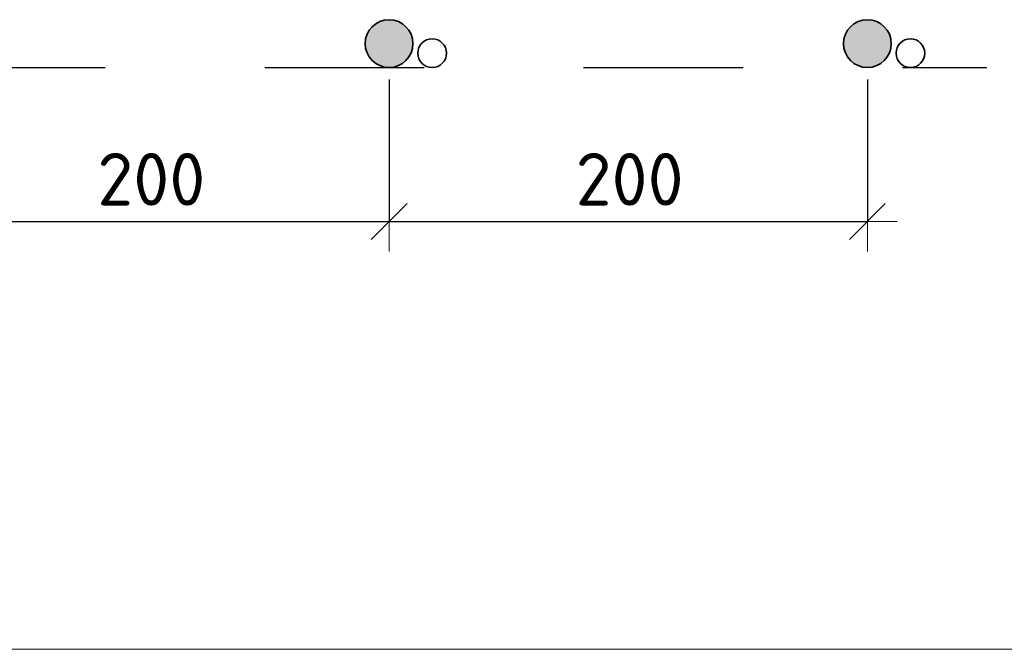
# Model space of a CAD drawing. Header units: metres. Extents: x -38 to 107, y -15 to 21.
# Tile 146 of 167: x 76.51 to 77.128, y 7.672 to 8.067. Entities that reach past the tile are written whole.
import ezdxf

# ---------------------------------------------------------------- set-up
doc = ezdxf.new("R2010")
doc.units = ezdxf.units.M
doc.header["$PDMODE"] = 65
doc.linetypes.add('______2', pattern=[0.0405, 0.03, -0.0105])
doc.layers.add('XR$3$_3898', color=7, linetype='Continuous')
doc.layers.add('XR$5$_3898', color=7, linetype='Continuous')
for name, color, linetype, lineweight in [('XR$3$Размерная линия_ общее', 7, 'Continuous', 13), ('XR$4$Текст_ примечание', 7, 'Continuous', 13), ('XR$5$Размерная линия_ общее', 7, 'Continuous', 13)]:
    doc.layers.add(name, color=color, linetype=linetype, lineweight=lineweight)
doc.styles.add('ISOCPEUR', font='txt')
doc.dimstyles.new('DIMSTYLE_8', dxfattribs={"dimtxt": 0.033, "dimasz": 0.0375, "dimexe": 0, "dimexo": 0, "dimgap": 0.0165, "dimtad": 2, "dimdec": 0, "dimlfac": 1000, "dimrnd": 1, "dimzin": 12, "dimdsep": 46, "dimtxsty": 'ISOCPEUR', "dimblk1": 'ALL_ML_STRICH', "dimblk2": 'ALL_ML_STRICH', "dimsah": 1, "dimcen": 0, "dimclrd": 7, "dimclre": 256, "dimclrt": 7, "dimadec": 0, "dimazin": 0, "dimtfac": 1, "dimtdec": 0, "dimtix": 1, "dimtmove": 2, "dimatfit": 3, "dimfxl": 0, "dimtzin": 0, "dimlwd": 0, "dimlwe": -3, "dimarcsym": 0})

# ---------------------------------------------------------------- blocks, each defined once
blk = doc.blocks.new('ALL_ML_STRICH')
at = {"color": 0, "linetype": 'ByBlock', "lineweight": -2}
for p, q in [((0, -0.5), (0, 0.5)), ((-0.3, -0.3), (0.3, 0.3)), ((-1, 0), (0.5, 0))]:
    blk.add_line(p, q, dxfattribs=at)
blk = doc.blocks.new('*D66')
at = {"layer": 'DEFPOINTS', "color": 7, "linetype": 'Continuous', "lineweight": 13, "transparency": 33554687}
for p in [(76.44196, 8.05168), (76.74196, 8.05168), (76.44196, 7.94007)]:
    blk.add_point(p, dxfattribs=at)
at = {"layer": 'XR$3$Размерная линия_ общее', "color": 253, "linetype": 'Continuous', "lineweight": -2, "true_color": 0xa0a0a0, "transparency": 33554687}
for p, q in [((76.44196, 8.02918), (76.44196, 7.94007)), ((76.74196, 8.02918), (76.74196, 7.94007))]:
    blk.add_line(p, q, dxfattribs=at)
at = {"layer": 'XR$3$Размерная линия_ общее', "color": 7, "linetype": 'Continuous', "lineweight": -2, "transparency": 33554687}
blk.add_line((76.44196, 7.94007), (76.74196, 7.94007), dxfattribs=at)
at = {"layer": 'XR$3$Размерная линия_ общее', "color": 7, "linetype": 'Continuous', "lineweight": 13, "transparency": 33554687, "xscale": 0.0375, "yscale": 0.0375, "zscale": 0.0375, "rotation": 180}
blk.add_blockref('ALL_ML_STRICH', (76.44196, 7.94007), dxfattribs=at)
at = {"layer": 'XR$3$Размерная линия_ общее', "color": 7, "linetype": 'Continuous', "lineweight": 13, "transparency": 33554687, "xscale": 0.0375, "yscale": 0.0375, "zscale": 0.0375}
blk.add_blockref('ALL_ML_STRICH', (76.74196, 7.94007), dxfattribs=at)
at = {"layer": 'XR$3$Размерная линия_ общее', "color": 7, "linetype": 'Continuous', "lineweight": 13, "transparency": 33554687, "insert": (76.55896, 7.98307), "char_height": 0.033, "width": 0.00165, "attachment_point": 1, "line_spacing_factor": 0.60241, "style": 'ISOCPEUR'}
blk.add_mtext('200', dxfattribs=at)
blk = doc.blocks.new('*D67')
at = {"layer": 'DEFPOINTS', "color": 7, "linetype": 'Continuous', "lineweight": 13, "transparency": 33554687}
for p in [(76.74196, 8.05168), (77.04196, 8.05168), (76.74196, 7.94007)]:
    blk.add_point(p, dxfattribs=at)
at = {"layer": 'XR$3$Размерная линия_ общее', "color": 253, "linetype": 'Continuous', "lineweight": -2, "true_color": 0xa0a0a0, "transparency": 33554687}
for p, q in [((76.74196, 8.02918), (76.74196, 7.94007)), ((77.04196, 8.02918), (77.04196, 7.94007))]:
    blk.add_line(p, q, dxfattribs=at)
at = {"layer": 'XR$3$Размерная линия_ общее', "color": 7, "linetype": 'Continuous', "lineweight": -2, "transparency": 33554687}
blk.add_line((76.74196, 7.94007), (77.04196, 7.94007), dxfattribs=at)
at = {"layer": 'XR$3$Размерная линия_ общее', "color": 7, "linetype": 'Continuous', "lineweight": 13, "transparency": 33554687, "xscale": 0.0375, "yscale": 0.0375, "zscale": 0.0375, "rotation": 180}
blk.add_blockref('ALL_ML_STRICH', (76.74196, 7.94007), dxfattribs=at)
at = {"layer": 'XR$3$Размерная линия_ общее', "color": 7, "linetype": 'Continuous', "lineweight": 13, "transparency": 33554687, "xscale": 0.0375, "yscale": 0.0375, "zscale": 0.0375}
blk.add_blockref('ALL_ML_STRICH', (77.04196, 7.94007), dxfattribs=at)
at = {"layer": 'XR$3$Размерная линия_ общее', "color": 7, "linetype": 'Continuous', "lineweight": 13, "transparency": 33554687, "insert": (76.85896, 7.98307), "char_height": 0.033, "width": 0.00165, "attachment_point": 1, "line_spacing_factor": 0.60241, "style": 'ISOCPEUR'}
blk.add_mtext('200', dxfattribs=at)
blk = doc.blocks.new('*D705')
at = {"layer": 'DEFPOINTS', "color": 7, "linetype": 'Continuous', "lineweight": 13, "transparency": 33554687}
for p in [(76.44196, 8.05168), (76.74196, 8.05168), (76.44196, 7.94007)]:
    blk.add_point(p, dxfattribs=at)
at = {"layer": 'XR$5$Размерная линия_ общее', "color": 253, "linetype": 'Continuous', "lineweight": -2, "true_color": 0xa0a0a0, "transparency": 33554687}
for p, q in [((76.44196, 8.02918), (76.44196, 7.94007)), ((76.74196, 8.02918), (76.74196, 7.94007))]:
    blk.add_line(p, q, dxfattribs=at)
at = {"layer": 'XR$5$Размерная линия_ общее', "color": 7, "linetype": 'Continuous', "lineweight": -2, "transparency": 33554687}
blk.add_line((76.44196, 7.94007), (76.74196, 7.94007), dxfattribs=at)
at = {"layer": 'XR$5$Размерная линия_ общее', "color": 7, "linetype": 'Continuous', "lineweight": 13, "transparency": 33554687, "xscale": 0.0375, "yscale": 0.0375, "zscale": 0.0375, "rotation": 180}
blk.add_blockref('ALL_ML_STRICH', (76.44196, 7.94007), dxfattribs=at)
at = {"layer": 'XR$5$Размерная линия_ общее', "color": 7, "linetype": 'Continuous', "lineweight": 13, "transparency": 33554687, "xscale": 0.0375, "yscale": 0.0375, "zscale": 0.0375}
blk.add_blockref('ALL_ML_STRICH', (76.74196, 7.94007), dxfattribs=at)
at = {"layer": 'XR$5$Размерная линия_ общее', "color": 7, "linetype": 'Continuous', "lineweight": 13, "transparency": 33554687, "insert": (76.55896, 7.98307), "char_height": 0.033, "width": 0.00165, "attachment_point": 1, "line_spacing_factor": 0.60241, "style": 'ISOCPEUR'}
blk.add_mtext('200', dxfattribs=at)
blk = doc.blocks.new('*D706')
at = {"layer": 'DEFPOINTS', "color": 7, "linetype": 'Continuous', "lineweight": 13, "transparency": 33554687}
for p in [(76.74196, 8.05168), (77.04196, 8.05168), (76.74196, 7.94007)]:
    blk.add_point(p, dxfattribs=at)
at = {"layer": 'XR$5$Размерная линия_ общее', "color": 253, "linetype": 'Continuous', "lineweight": -2, "true_color": 0xa0a0a0, "transparency": 33554687}
for p, q in [((76.74196, 8.02918), (76.74196, 7.94007)), ((77.04196, 8.02918), (77.04196, 7.94007))]:
    blk.add_line(p, q, dxfattribs=at)
at = {"layer": 'XR$5$Размерная линия_ общее', "color": 7, "linetype": 'Continuous', "lineweight": -2, "transparency": 33554687}
blk.add_line((76.74196, 7.94007), (77.04196, 7.94007), dxfattribs=at)
at = {"layer": 'XR$5$Размерная линия_ общее', "color": 7, "linetype": 'Continuous', "lineweight": 13, "transparency": 33554687, "xscale": 0.0375, "yscale": 0.0375, "zscale": 0.0375, "rotation": 180}
blk.add_blockref('ALL_ML_STRICH', (76.74196, 7.94007), dxfattribs=at)
at = {"layer": 'XR$5$Размерная линия_ общее', "color": 7, "linetype": 'Continuous', "lineweight": 13, "transparency": 33554687, "xscale": 0.0375, "yscale": 0.0375, "zscale": 0.0375}
blk.add_blockref('ALL_ML_STRICH', (77.04196, 7.94007), dxfattribs=at)
at = {"layer": 'XR$5$Размерная линия_ общее', "color": 7, "linetype": 'Continuous', "lineweight": 13, "transparency": 33554687, "insert": (76.85896, 7.98307), "char_height": 0.033, "width": 0.00165, "attachment_point": 1, "line_spacing_factor": 0.60241, "style": 'ISOCPEUR'}
blk.add_mtext('200', dxfattribs=at)

msp = doc.modelspace()

# ---------------------------------------------------------------- hatches: boundary and pattern name
at = {"linetype": 'Continuous', "lineweight": 25, "true_color": 0xa2a2a2, "transparency": 33554687}
for points in [[(76.75386, 8.06081), (76.75257, 8.06228), (76.7511, 8.06358), (76.74946, 8.06467), (76.7477, 8.06553), (76.74585, 8.06617), (76.74392, 8.06655), (76.74196, 8.06668), (76.74001, 8.06655), (76.73808, 8.06617), (76.73622, 8.06553), (76.73446, 8.06467), (76.73283, 8.06358), (76.73136, 8.06228), (76.73006, 8.06081), (76.72897, 8.05918), (76.72811, 8.05742), (76.72748, 8.05556), (76.72709, 8.05363), (76.72696, 8.05168), (76.72709, 8.04972), (76.72748, 8.04779), (76.72811, 8.04594), (76.72897, 8.04418), (76.73006, 8.04255), (76.73136, 8.04107), (76.73283, 8.03978), (76.73446, 8.03869), (76.73622, 8.03782), (76.73808, 8.03719), (76.74001, 8.0368), (76.74196, 8.03668), (76.74392, 8.0368), (76.74585, 8.03719), (76.7477, 8.03782), (76.74946, 8.03869), (76.7511, 8.03978), (76.75257, 8.04107), (76.75386, 8.04255), (76.75495, 8.04418), (76.75582, 8.04594), (76.75645, 8.04779), (76.75684, 8.04972), (76.75696, 8.05168), (76.75684, 8.05363), (76.75645, 8.05556), (76.75582, 8.05742), (76.75495, 8.05918)], [(76.75386, 8.06081), (76.75257, 8.06228), (76.7511, 8.06358), (76.74946, 8.06467), (76.7477, 8.06553), (76.74585, 8.06617), (76.74392, 8.06655), (76.74196, 8.06668), (76.74001, 8.06655), (76.73808, 8.06617), (76.73622, 8.06553), (76.73446, 8.06467), (76.73283, 8.06358), (76.73136, 8.06228), (76.73006, 8.06081), (76.72897, 8.05918), (76.72811, 8.05742), (76.72748, 8.05556), (76.72709, 8.05363), (76.72696, 8.05168), (76.72709, 8.04972), (76.72748, 8.04779), (76.72811, 8.04594), (76.72897, 8.04418), (76.73006, 8.04255), (76.73136, 8.04107), (76.73283, 8.03978), (76.73446, 8.03869), (76.73622, 8.03782), (76.73808, 8.03719), (76.74001, 8.0368), (76.74196, 8.03668), (76.74392, 8.0368), (76.74585, 8.03719), (76.7477, 8.03782), (76.74946, 8.03869), (76.7511, 8.03978), (76.75257, 8.04107), (76.75386, 8.04255), (76.75495, 8.04418), (76.75582, 8.04594), (76.75645, 8.04779), (76.75684, 8.04972), (76.75696, 8.05168), (76.75684, 8.05363), (76.75645, 8.05556), (76.75582, 8.05742), (76.75495, 8.05918)], [(77.05386, 8.06081), (77.05257, 8.06228), (77.0511, 8.06358), (77.04946, 8.06467), (77.0477, 8.06553), (77.04585, 8.06617), (77.04392, 8.06655), (77.04196, 8.06668), (77.04001, 8.06655), (77.03808, 8.06617), (77.03622, 8.06553), (77.03446, 8.06467), (77.03283, 8.06358), (77.03136, 8.06228), (77.03006, 8.06081), (77.02897, 8.05918), (77.02811, 8.05742), (77.02748, 8.05556), (77.02709, 8.05363), (77.02696, 8.05168), (77.02709, 8.04972), (77.02748, 8.04779), (77.02811, 8.04594), (77.02897, 8.04418), (77.03006, 8.04255), (77.03136, 8.04107), (77.03283, 8.03978), (77.03446, 8.03869), (77.03622, 8.03782), (77.03808, 8.03719), (77.04001, 8.0368), (77.04196, 8.03668), (77.04392, 8.0368), (77.04585, 8.03719), (77.0477, 8.03782), (77.04946, 8.03869), (77.0511, 8.03978), (77.05257, 8.04107), (77.05386, 8.04255), (77.05495, 8.04418), (77.05582, 8.04594), (77.05645, 8.04779), (77.05684, 8.04972), (77.05696, 8.05168), (77.05684, 8.05363), (77.05645, 8.05556), (77.05582, 8.05742), (77.05495, 8.05918)], [(77.05386, 8.06081), (77.05257, 8.06228), (77.0511, 8.06358), (77.04946, 8.06467), (77.0477, 8.06553), (77.04585, 8.06617), (77.04392, 8.06655), (77.04196, 8.06668), (77.04001, 8.06655), (77.03808, 8.06617), (77.03622, 8.06553), (77.03446, 8.06467), (77.03283, 8.06358), (77.03136, 8.06228), (77.03006, 8.06081), (77.02897, 8.05918), (77.02811, 8.05742), (77.02748, 8.05556), (77.02709, 8.05363), (77.02696, 8.05168), (77.02709, 8.04972), (77.02748, 8.04779), (77.02811, 8.04594), (77.02897, 8.04418), (77.03006, 8.04255), (77.03136, 8.04107), (77.03283, 8.03978), (77.03446, 8.03869), (77.03622, 8.03782), (77.03808, 8.03719), (77.04001, 8.0368), (77.04196, 8.03668), (77.04392, 8.0368), (77.04585, 8.03719), (77.0477, 8.03782), (77.04946, 8.03869), (77.0511, 8.03978), (77.05257, 8.04107), (77.05386, 8.04255), (77.05495, 8.04418), (77.05582, 8.04594), (77.05645, 8.04779), (77.05684, 8.04972), (77.05696, 8.05168), (77.05684, 8.05363), (77.05645, 8.05556), (77.05582, 8.05742), (77.05495, 8.05918)]]:
    msp.add_hatch(color=253, dxfattribs=at).paths.add_polyline_path(points)

# ---------------------------------------------------------------- linework, layer by layer
at = {"color": 8, "linetype": '______2', "lineweight": -3, "true_color": 0x737373, "transparency": 33554687}
msp.add_line((76.06396, 8.03668), (77.11696, 8.03668), dxfattribs=at)
msp.add_line((76.06396, 8.03668), (77.11696, 8.03668), dxfattribs=at)
at = {"layer": 'XR$3$_3898', "color": 7, "linetype": 'Continuous', "lineweight": 35, "transparency": 33554687}
for centre, radius in [((76.74196, 8.05168), 0.015), ((77.04196, 8.05168), 0.015), ((76.76896, 8.04568), 0.009), ((77.06896, 8.04568), 0.009)]:
    msp.add_circle(centre, radius, dxfattribs=at)
at = {"layer": 'XR$4$Текст_ примечание', "color": 7, "linetype": 'Continuous', "lineweight": 13, "transparency": 33554687}
msp.add_line((86.41979, 7.67171), (67.91979, 7.67171), dxfattribs=at)
at = {"layer": 'XR$5$_3898', "color": 7, "linetype": 'Continuous', "lineweight": 35, "transparency": 33554687}
for centre, radius in [((76.74196, 8.05168), 0.015), ((77.04196, 8.05168), 0.015), ((76.76896, 8.04568), 0.009), ((77.06896, 8.04568), 0.009)]:
    msp.add_circle(centre, radius, dxfattribs=at)

# ---------------------------------------------------------------- dimensions: what is measured, and where the dimension line sits
at = {"layer": 'XR$3$Размерная линия_ общее', "color": 7, "linetype": 'Continuous', "lineweight": 13, "transparency": 33554687}
for base, p1, p2, picture, middle in [((76.74196, 7.94007), (76.44196, 8.02918), (76.74196, 8.02918), '*D66', (76.59196, 7.95657)), ((77.04196, 7.94007), (76.74196, 8.02918), (77.04196, 8.02918), '*D67', (76.89196, 7.95657))]:
    dim = msp.add_linear_dim(base=base, p1=p1, p2=p2, text='200', dimstyle='DIMSTYLE_8', override={"dimpost": '<>', "dimclrd": 7, "dimclre": 253, "dimclrt": 7, "dimlwd": 0, "dimlwe": 65533}, dxfattribs=at)
    dim.commit()
    dim.dimension.update_dxf_attribs({"geometry": picture, "text_midpoint": middle, "dimtype": 160})
at = {"layer": 'XR$5$Размерная линия_ общее', "color": 7, "linetype": 'Continuous', "lineweight": 13, "transparency": 33554687}
for base, p1, p2, picture, middle in [((76.74196, 7.94007), (76.44196, 8.02918), (76.74196, 8.02918), '*D705', (76.59196, 7.95657)), ((77.04196, 7.94007), (76.74196, 8.02918), (77.04196, 8.02918), '*D706', (76.89196, 7.95657))]:
    dim = msp.add_linear_dim(base=base, p1=p1, p2=p2, text='200', dimstyle='DIMSTYLE_8', override={"dimpost": '<>', "dimclrd": 7, "dimclre": 253, "dimclrt": 7, "dimlwd": 0, "dimlwe": 65533}, dxfattribs=at)
    dim.commit()
    dim.dimension.update_dxf_attribs({"geometry": picture, "text_midpoint": middle, "dimtype": 160})

doc.saveas('drawing.dxf')
